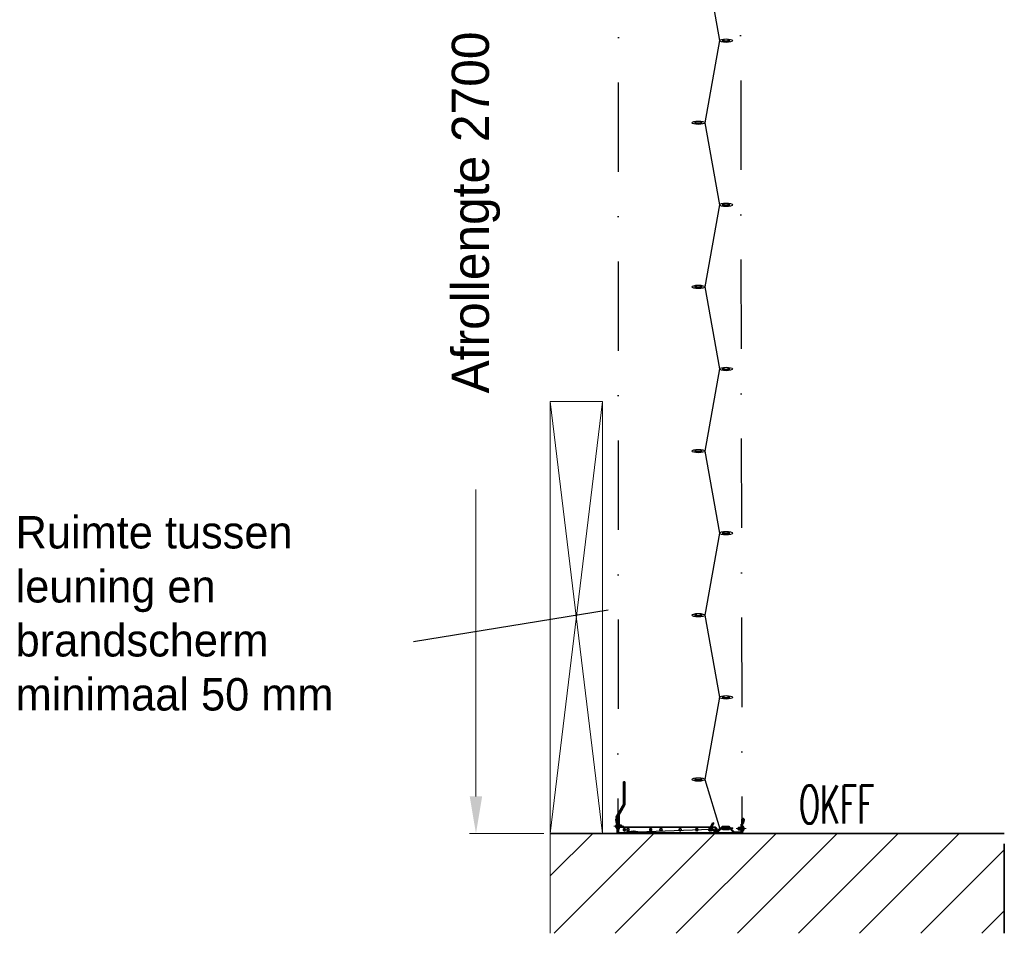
# Model space of a CAD drawing. Extents: x 50445 to 145605, y -10968 to 41989.
# Tile 86 of 256: x 60018 to 62297, y 37689 to 39803. Entities that reach past the tile are written whole.
import ezdxf

# ---------------------------------------------------------------- set-up
doc = ezdxf.new("R2010")
doc.units = 0
doc.header["$LTSCALE"] = 414.30304
doc.header["$MEASUREMENT"] = 0
doc.linetypes.add('DASHDOT', pattern=[1, 0.5, -0.25, 0, -0.25])
doc.linetypes.add('DASHED', pattern=[0.75, 0.5, -0.25])
doc.layers.get('0').update_dxf_attribs({"linetype": 'CONTINUOUS'})
doc.layers.get('Defpoints').update_dxf_attribs({"linetype": 'CONTINUOUS'})
for name, color, linetype, lineweight in [('BESCHRIFTUNG 025', 7, 'CONTINUOUS', 25), ('BLECH', 5, 'CONTINUOUS', 35), ('GEWEBE', 171, 'CONTINUOUS', 25), ('GEWINDELINIEN', 94, 'CONTINUOUS', 18), ('HILFSLINIEN', 3, 'CONTINUOUS', 13), ('LIJN18', 30, 'CONTINUOUS', 18), ('MITTELLINIEN', 7, 'DASHDOT', 18), ('PROMAT', 7, 'CONTINUOUS', 35), ('SCHRAFFUR WÄNDE', 34, 'CONTINUOUS', 18), ('STAHLBAU', 7, 'CONTINUOUS', 35), ('Standard', 7, 'CONTINUOUS', 25), ('UNSICHTBARE', 7, 'DASHED', 18)]:
    doc.layers.add(name, color=color, linetype=linetype, lineweight=lineweight)
doc.styles.add('Isonorm', font='txt.shx')
doc.dimstyles.get("Standard").update_dxf_attribs({"dimtxt": 0.18, "dimasz": 0.18, "dimexe": 0.18, "dimexo": 0.0625, "dimgap": 0.09, "dimtad": 0, "dimtih": 1, "dimtoh": 1, "dimdec": 4, "dimzin": 0, "dimdsep": 46, "dimtxsty": 'Standard', "dimcen": 0.09, "dimadec": 0, "dimazin": 0, "dimtfac": 1, "dimtdec": 4, "dimtofl": 0, "dimtmove": 0, "dimatfit": 3, "dimfxl": 1, "dimtolj": 1, "dimtzin": 0, "dimarcsym": 0})

# ---------------------------------------------------------------- blocks, each defined once
blk = doc.blocks.new('*D119')
at = {"layer": 'Defpoints', "color": 0, "linetype": 'Continuous', "lineweight": 0, "transparency": 16777216}
for p in [(61390.8, 40794.9), (61073.7, 37919.5), (61245.8, 37919.5)]:
    blk.add_point(p, dxfattribs=at)
at = {"layer": 'LIJN18', "color": 0, "linetype": 'Continuous', "lineweight": 0, "transparency": 16777216}
for p, q in [((61375.8, 40794.9), (61058.7, 40794.9)), ((61073.7, 40708.9), (61073.7, 39998.5)), ((61073.7, 38005.5), (61073.7, 38715.9)), ((61230.8, 37919.5), (61058.7, 37919.5))]:
    blk.add_line(p, q, dxfattribs=at)
for points in [[(61059.3, 40708.9), (61088, 40708.9), (61073.7, 40794.9)], [(61059.3, 38005.5), (61088, 38005.5), (61073.7, 37919.5)]]:
    blk.add_solid(points, dxfattribs=at)
at = {"layer": 'LIJN18', "color": 0, "linetype": 'Continuous', "lineweight": 0, "transparency": 16777216, "insert": (61073.7, 39357.2), "char_height": 86, "attachment_point": 5, "rotation": 90}
blk.add_mtext('\\A1;Afrollengte 2700', dxfattribs=at)

msp = doc.modelspace()

# ---------------------------------------------------------------- hatches: boundary and pattern name
at = {"layer": 'SCHRAFFUR WÄNDE'}
h = msp.add_hatch(dxfattribs=at)
h.set_pattern_fill('ANSI31', color=256, scale=32, style=0)
h.set_pattern_definition([(45, (43230.41, 28574.15), (-70.7107, 70.7107), [])])
h.paths.add_polyline_path([(61245.8, 37919.5), (61245.8, 37688.7), (62296.5, 37688.7), (62296.5, 37919.5)])

# ---------------------------------------------------------------- linework, layer by layer
at = {"linetype": 'Continuous', "lineweight": 0}
for p, q in [((61366.8, 38919.5), (61245.8, 38919.5)), ((61245.8, 38919.5), (61245.8, 37688.7)), ((61245.8, 38919.5), (61366.8, 37919.5)), ((61366.8, 38919.5), (61245.8, 37919.5)), ((61366.8, 37919.5), (61366.8, 38919.5)), ((61386.8, 37919.5), (61366.8, 37919.5))]:
    msp.add_line(p, q, dxfattribs=at)
at = {"layer": 'BLECH'}
for p, q in [((61418.2, 38039.5), (61415.2, 38039.5)), ((61415.2, 38039.5), (61415.2, 37987)), ((61418.2, 38039.5), (61418.2, 37987)), ((61397.7, 37956.5), (61415, 37986.5)), ((61400.3, 37955), (61417.6, 37985)), ((61397.4, 37951.5), (61399.1, 37943.2)), ((61400.3, 37955), (61397.7, 37956.5)), ((61398.8, 37951.8), (61400.6, 37943.5)), ((61400.8, 37952), (61400.8, 37922)), ((61402.3, 37963.4), (61402.3, 37929.5)), ((61402.3, 37952), (61402.3, 37922)), ((61405.3, 37929.5), (61405.3, 37963.4)), ((61622.2, 37944.3), (61617.5, 37936)), ((61622.2, 37944.3), (61624, 37943.3)), ((61689.3, 37922), (61689.3, 37952)), ((61690.8, 37922), (61690.8, 37952)), ((61692.8, 37951.8), (61691, 37943.5)), ((61694.3, 37951.5), (61692.5, 37943.2)), ((61399.1, 37943.2), (61400.6, 37943.5)), ((61402.3, 37929.5), (61405.3, 37929.5)), ((61403.3, 37921), (61688.3, 37921)), ((61403.8, 37934.5), (61403.8, 37919.5)), ((61626.1, 37934.5), (61405.6, 37934.5)), ((61618.1, 37931.2), (61627.1, 37922.2)), ((61624, 37943.3), (61619.2, 37935)), ((61619.5, 37932.6), (61628.5, 37923.6)), ((61631.1, 37921), (61631.1, 37929.5)), ((61642.6, 37934.8), (61631.3, 37923.6)), ((61644, 37933.4), (61632.8, 37922.2)), ((61644.5, 37935.3), (61660.5, 37935.3)), ((61644.5, 37935.3), (61644.5, 37933.3)), ((61644.5, 37935.3), (61660.5, 37935.3)), ((61644.5, 37935.3), (61644.5, 37933.3)), ((61644.5, 37933.3), (61660.5, 37933.3)), ((61644.5, 37933.3), (61660.5, 37933.3)), ((61645.4, 37936), (61657.4, 37936)), ((61645.4, 37934), (61657.4, 37934)), ((61658.8, 37933.4), (61670, 37922.2)), ((61660.2, 37934.8), (61671.4, 37923.6)), ((61660.5, 37935.3), (61660.5, 37933.3)), ((61660.5, 37935.3), (61660.5, 37933.3)), ((61672.8, 37923), (61685.3, 37923)), ((61672.8, 37921), (61685.3, 37921)), ((61687.3, 37925), (61687.3, 37941)), ((61687.3, 37941), (61689.3, 37941)), ((61689.3, 37925), (61689.3, 37941)), ((61692.5, 37943.2), (61691, 37943.5)), ((61403.3, 37919.5), (61688.3, 37919.5))]:
    msp.add_line(p, q, dxfattribs=at)
at = {"layer": 'BLECH', "linetype": 'DASHED'}
for p, q in [((61403.8, 37934.5), (61623.8, 37934.5)), ((61628.8, 37929.5), (61628.8, 37919.5))]:
    msp.add_line(p, q, dxfattribs=at)
at = {"layer": 'BLECH'}
for centre in [(61425.6, 37928.5), (61501.9, 37928.5), (61584.8, 37928.5), (61618.1, 37928.5)]:
    msp.add_circle(centre, 2.6, dxfattribs=at)
for centre, radius, start, end in [((61414.2, 37987), 1, 330, 0), ((61414.2, 37987), 4, 330, 0), ((61399.8, 37952), 2.5, 90, 192), ((61399.8, 37952), 1, 90, 192), ((61399.8, 37952), 2.5, 0, 90), ((61399.8, 37952), 1, 0, 90), ((61406.3, 37963.4), 4, 150, 180), ((61406.3, 37963.4), 1, 150, 180), ((61691.8, 37952), 2.5, 90, 180), ((61691.8, 37952), 1, 90, 180), ((61691.8, 37952), 2.5, 348, 90), ((61691.8, 37952), 1, 348, 90), ((61403.3, 37922), 2.5, 180, 270), ((61403.3, 37922), 1, 180, 270), ((61620.9, 37934), 4, 150, 225), ((61620.9, 37934), 2, 150, 225), ((61626.1, 37929.5), 5, 0, 90), ((61629.9, 37925), 4, 225, 315), ((61629.9, 37925), 2, 225, 315), ((61645.4, 37932), 4, 90, 135), ((61645.4, 37932), 2, 90, 135), ((61657.4, 37932), 4, 45, 90), ((61657.4, 37932), 2, 45, 90), ((61672.8, 37925), 4, 225, 270), ((61672.8, 37925), 2, 225, 270), ((61685.3, 37925), 2, 270, 0), ((61685.3, 37925), 4, 270, 0), ((61688.3, 37922), 2.5, 270, 0), ((61688.3, 37922), 1, 270, 0)]:
    msp.add_arc(centre, radius, start, end, dxfattribs=at)
at = {"layer": 'BLECH', "linetype": 'DASHED'}
msp.add_arc((61623.8, 37929.5), 5, 0, 90, dxfattribs=at)
for centre in [(61416.9, 37928.5), (61478.2, 37928.5), (61546.3, 37928.5), (61614.6, 37928.5)]:
    msp.add_ellipse(centre, major_axis=(0, -3), ratio=0.707107, dxfattribs=at)
at = {"layer": 'GEWEBE'}
for p, q in [((61603.5, 39944.9), (61637.5, 39754.9)), ((61637.5, 39754.9), (61603.5, 39564.9)), ((61603.5, 39564.9), (61637.5, 39374.9)), ((61637.5, 39374.9), (61603.5, 39184.9)), ((61603.5, 39184.9), (61637.5, 38994.9)), ((61637.5, 38994.9), (61603.5, 38804.9)), ((61603.5, 38804.9), (61637.5, 38614.9)), ((61637.5, 38614.9), (61603.5, 38424.9)), ((61603.5, 38424.9), (61637.5, 38234.9)), ((61637.5, 38234.9), (61603.5, 38044.9)), ((61603.5, 38044.9), (61638, 37930.4)), ((61448.1, 37923.7), (61638, 37930.4))]:
    msp.add_line(p, q, dxfattribs=at)
for centre, major_axis, ratio in [((61652.5, 39754.9), (15, 0), 0.266667), ((61588.5, 39564.9), (15, 0), 0.266667), ((61652.5, 39374.9), (15, 0), 0.266667), ((61588.5, 39184.9), (15, 0), 0.266667), ((61652.5, 38994.9), (15, 0), 0.266667), ((61588.5, 38804.9), (15, 0), 0.266667), ((61652.5, 38614.9), (15, 0), 0.266667), ((61588.5, 38424.9), (15, 0), 0.266667), ((61652.5, 38234.9), (15, 0), 0.266667), ((61588.5, 38044.9), (15, 0), 0.266667), ((61433.1, 37923), (15, 0.7), 0.133556), ((61653, 37931.1), (15, 0.7), 0.133556)]:
    msp.add_ellipse(centre, major_axis=major_axis, ratio=ratio, dxfattribs=at)
at = {"layer": 'GEWINDELINIEN'}
for p, q in [((61400.8, 37938.7), (61410.8, 37938.7)), ((61400.8, 37934.4), (61410.8, 37934.4)), ((61690.8, 37933.2), (61680.8, 37933.2)), ((61690.8, 37928.9), (61680.8, 37928.9))]:
    msp.add_line(p, q, dxfattribs=at)
at = {"layer": 'HILFSLINIEN'}
for p, q in [((61416.2, 38039.5), (61416.2, 37987)), ((61398.6, 37956), (61415.9, 37986)), ((61415.9, 37986), (61404.6, 37964.4)), ((61404.3, 37929.5), (61404.3, 37963.4)), ((61623.4, 37943.6), (61618.6, 37935.3)), ((61406.8, 37936.5), (61400.6, 37936.5)), ((61619.4, 37933.8), (61617, 37933.5)), ((61617.5, 37936), (61618.1, 37931.2)), ((61619, 37932.1), (61628.1, 37923.1)), ((61619.2, 37935), (61619.5, 37932.6)), ((61627.1, 37922.2), (61632.8, 37922.2)), ((61628.5, 37923.6), (61631.3, 37923.6)), ((61629.9, 37923.6), (61629.9, 37921)), ((61631.8, 37923.1), (61643.5, 37933.9)), ((61645.4, 37936), (61642.6, 37934.8)), ((61643.9, 37935.7), (61644.7, 37933.7)), ((61645.4, 37934), (61644, 37933.4)), ((61645.4, 37934.7), (61657.4, 37934.7)), ((61657.4, 37936), (61660.2, 37934.8)), ((61657.4, 37934), (61658.8, 37933.4)), ((61658.9, 37935.7), (61658.1, 37933.7)), ((61659.2, 37933.9), (61671.1, 37923)), ((61670, 37922.2), (61672.8, 37921)), ((61671.3, 37921.3), (61672.1, 37923.3)), ((61671.4, 37923.6), (61672.8, 37923)), ((61672.8, 37922.3), (61685.3, 37922.3)), ((61682.8, 37931), (61695.2, 37931)), ((61685.3, 37923), (61687.3, 37925)), ((61689.3, 37925), (61685.3, 37921)), ((61688.1, 37922.2), (61686.3, 37924)), ((61688, 37925), (61688, 37941))]:
    msp.add_line(p, q, dxfattribs=at)
for centre, radius, start, end in [((61414.2, 37987), 2, 330, 0), ((61406.3, 37963.4), 2, 150, 180), ((61620.9, 37934), 2.67, 150.3844, 225), ((61629.9, 37925), 2.67, 225, 315.3167), ((61645.4, 37932), 2.67, 90, 135), ((61657.4, 37932), 2.67, 45, 90), ((61672.8, 37925), 2.67, 229.8116, 270), ((61685.3, 37925), 2.67, 270, 0)]:
    msp.add_arc(centre, radius, start, end, dxfattribs=at)
at = {"layer": 'LIJN18', "linetype": 'ByBlock', "lineweight": -2}
msp.add_lwpolyline([(61379.6, 38436.6), (60929.5, 38363.2)], dxfattribs=at)
at = {"layer": 'MITTELLINIEN'}
for p, q in [((61392.8, 37936.5), (61415.8, 37936.5)), ((61698.8, 37931), (61675.8, 37931))]:
    msp.add_line(p, q, dxfattribs=at)
at = {"layer": 'PROMAT'}
msp.add_line((62296.5, 37919.5), (61245.8, 37919.5), dxfattribs=at)
at = {"layer": 'PROMAT', "linetype": 'DASHDOT'}
msp.add_line((62296.5, 37688.7), (62296.5, 37919.5), dxfattribs=at)
at = {"layer": 'STAHLBAU'}
for p, q in [((61645, 39755), (61645, 39756)), ((61645.1, 39754.9), (61645, 39755)), ((61645.1, 39754.9), (61645, 39754.7)), ((61645, 39753.7), (61645, 39754.7)), ((61645.5, 39756.5), (61647.2, 39756.5)), ((61645.5, 39753.2), (61659.5, 39753.2)), ((61645.7, 39753.9), (61645.7, 39755.9)), ((61645.7, 39755.9), (61647.2, 39755.9)), ((61645.7, 39753.9), (61659.2, 39753.9)), ((61647.2, 39755.9), (61647.2, 39756.5)), ((61659.5, 39756.5), (61657.7, 39756.5)), ((61657.7, 39755.9), (61657.7, 39756.5)), ((61659.2, 39755.9), (61657.7, 39755.9)), ((61659.2, 39753.9), (61659.2, 39755.9)), ((61659.8, 39754.9), (61660, 39755)), ((61659.8, 39754.9), (61660, 39754.7)), ((61660, 39755), (61660, 39756)), ((61660, 39753.7), (61660, 39754.7)), ((61581, 39565), (61581, 39566)), ((61581.1, 39564.9), (61581, 39565)), ((61581.1, 39564.9), (61581, 39564.7)), ((61581, 39563.7), (61581, 39564.7)), ((61581.5, 39566.5), (61583.2, 39566.5)), ((61581.5, 39563.2), (61595.5, 39563.2)), ((61581.7, 39563.9), (61581.7, 39565.9)), ((61581.7, 39565.9), (61583.2, 39565.9)), ((61581.7, 39563.9), (61595.2, 39563.9)), ((61583.2, 39565.9), (61583.2, 39566.5)), ((61595.5, 39566.5), (61593.7, 39566.5)), ((61593.7, 39565.9), (61593.7, 39566.5)), ((61595.2, 39565.9), (61593.7, 39565.9)), ((61595.2, 39563.9), (61595.2, 39565.9)), ((61595.8, 39564.9), (61596, 39565)), ((61595.8, 39564.9), (61596, 39564.7)), ((61596, 39565), (61596, 39566)), ((61596, 39563.7), (61596, 39564.7)), ((61645, 39375), (61645, 39376)), ((61645.1, 39374.9), (61645, 39375)), ((61645.1, 39374.9), (61645, 39374.7)), ((61645, 39373.7), (61645, 39374.7)), ((61645.5, 39376.5), (61647.2, 39376.5)), ((61645.5, 39373.2), (61659.5, 39373.2)), ((61645.7, 39373.9), (61645.7, 39375.9)), ((61645.7, 39375.9), (61647.2, 39375.9)), ((61645.7, 39373.9), (61659.2, 39373.9)), ((61647.2, 39375.9), (61647.2, 39376.5)), ((61659.5, 39376.5), (61657.7, 39376.5)), ((61657.7, 39375.9), (61657.7, 39376.5)), ((61659.2, 39375.9), (61657.7, 39375.9)), ((61659.2, 39373.9), (61659.2, 39375.9)), ((61659.8, 39374.9), (61660, 39375)), ((61659.8, 39374.9), (61660, 39374.7)), ((61660, 39375), (61660, 39376)), ((61660, 39373.7), (61660, 39374.7)), ((61581, 39185), (61581, 39186)), ((61581.1, 39184.9), (61581, 39185)), ((61581.1, 39184.9), (61581, 39184.7)), ((61581, 39183.7), (61581, 39184.7)), ((61581.5, 39186.5), (61583.2, 39186.5)), ((61581.5, 39183.2), (61595.5, 39183.2)), ((61581.7, 39183.9), (61581.7, 39185.9)), ((61581.7, 39185.9), (61583.2, 39185.9)), ((61581.7, 39183.9), (61595.2, 39183.9)), ((61583.2, 39185.9), (61583.2, 39186.5)), ((61595.5, 39186.5), (61593.7, 39186.5)), ((61593.7, 39185.9), (61593.7, 39186.5)), ((61595.2, 39185.9), (61593.7, 39185.9)), ((61595.2, 39183.9), (61595.2, 39185.9)), ((61595.8, 39184.9), (61596, 39185)), ((61595.8, 39184.9), (61596, 39184.7)), ((61596, 39185), (61596, 39186)), ((61596, 39183.7), (61596, 39184.7)), ((61645, 38995), (61645, 38996)), ((61645.1, 38994.9), (61645, 38995)), ((61645.1, 38994.9), (61645, 38994.7)), ((61645, 38993.7), (61645, 38994.7)), ((61645.5, 38996.5), (61647.2, 38996.5)), ((61645.5, 38993.2), (61659.5, 38993.2)), ((61645.7, 38993.9), (61645.7, 38995.9)), ((61645.7, 38995.9), (61647.2, 38995.9)), ((61645.7, 38993.9), (61659.2, 38993.9)), ((61647.2, 38995.9), (61647.2, 38996.5)), ((61659.5, 38996.5), (61657.7, 38996.5)), ((61657.7, 38995.9), (61657.7, 38996.5)), ((61659.2, 38995.9), (61657.7, 38995.9)), ((61659.2, 38993.9), (61659.2, 38995.9)), ((61659.8, 38994.9), (61660, 38995)), ((61659.8, 38994.9), (61660, 38994.7)), ((61660, 38995), (61660, 38996)), ((61660, 38993.7), (61660, 38994.7)), ((61581, 38805), (61581, 38806)), ((61581.1, 38804.9), (61581, 38805)), ((61581.1, 38804.9), (61581, 38804.7)), ((61581, 38803.7), (61581, 38804.7)), ((61581.5, 38806.5), (61583.2, 38806.5)), ((61581.5, 38803.2), (61595.5, 38803.2)), ((61581.7, 38803.9), (61581.7, 38805.9)), ((61581.7, 38805.9), (61583.2, 38805.9)), ((61581.7, 38803.9), (61595.2, 38803.9)), ((61583.2, 38805.9), (61583.2, 38806.5)), ((61595.5, 38806.5), (61593.7, 38806.5)), ((61593.7, 38805.9), (61593.7, 38806.5)), ((61595.2, 38805.9), (61593.7, 38805.9)), ((61595.2, 38803.9), (61595.2, 38805.9)), ((61595.8, 38804.9), (61596, 38805)), ((61595.8, 38804.9), (61596, 38804.7)), ((61596, 38805), (61596, 38806)), ((61596, 38803.7), (61596, 38804.7)), ((61645, 38615), (61645, 38616)), ((61645.1, 38614.9), (61645, 38615)), ((61645.1, 38614.9), (61645, 38614.7)), ((61645, 38613.7), (61645, 38614.7)), ((61645.5, 38616.5), (61647.2, 38616.5)), ((61645.5, 38613.2), (61659.5, 38613.2)), ((61645.7, 38613.9), (61645.7, 38615.9)), ((61645.7, 38615.9), (61647.2, 38615.9)), ((61645.7, 38613.9), (61659.2, 38613.9)), ((61647.2, 38615.9), (61647.2, 38616.5)), ((61659.5, 38616.5), (61657.7, 38616.5)), ((61657.7, 38615.9), (61657.7, 38616.5)), ((61659.2, 38615.9), (61657.7, 38615.9)), ((61659.2, 38613.9), (61659.2, 38615.9)), ((61659.8, 38614.9), (61660, 38615)), ((61659.8, 38614.9), (61660, 38614.7)), ((61660, 38615), (61660, 38616)), ((61660, 38613.7), (61660, 38614.7)), ((61581, 38425), (61581, 38426)), ((61581.1, 38424.9), (61581, 38425)), ((61581.1, 38424.9), (61581, 38424.7)), ((61581, 38423.7), (61581, 38424.7)), ((61581.5, 38426.5), (61583.2, 38426.5)), ((61581.5, 38423.2), (61595.5, 38423.2)), ((61581.7, 38423.9), (61581.7, 38425.9)), ((61581.7, 38425.9), (61583.2, 38425.9)), ((61581.7, 38423.9), (61595.2, 38423.9)), ((61583.2, 38425.9), (61583.2, 38426.5)), ((61595.5, 38426.5), (61593.7, 38426.5)), ((61593.7, 38425.9), (61593.7, 38426.5)), ((61595.2, 38425.9), (61593.7, 38425.9)), ((61595.2, 38423.9), (61595.2, 38425.9)), ((61595.8, 38424.9), (61596, 38425)), ((61595.8, 38424.9), (61596, 38424.7)), ((61596, 38425), (61596, 38426)), ((61596, 38423.7), (61596, 38424.7)), ((61645, 38235), (61645, 38236)), ((61645.1, 38234.9), (61645, 38235)), ((61645.1, 38234.9), (61645, 38234.7)), ((61645, 38233.7), (61645, 38234.7)), ((61645.5, 38236.5), (61647.2, 38236.5)), ((61645.5, 38233.2), (61659.5, 38233.2)), ((61645.7, 38233.9), (61645.7, 38235.9)), ((61645.7, 38235.9), (61647.2, 38235.9)), ((61645.7, 38233.9), (61659.2, 38233.9)), ((61647.2, 38235.9), (61647.2, 38236.5)), ((61659.5, 38236.5), (61657.7, 38236.5)), ((61657.7, 38235.9), (61657.7, 38236.5)), ((61659.2, 38235.9), (61657.7, 38235.9)), ((61659.2, 38233.9), (61659.2, 38235.9)), ((61659.8, 38234.9), (61660, 38235)), ((61659.8, 38234.9), (61660, 38234.7)), ((61660, 38235), (61660, 38236)), ((61660, 38233.7), (61660, 38234.7)), ((61581, 38045), (61581, 38046)), ((61581.1, 38044.9), (61581, 38045)), ((61581.1, 38044.9), (61581, 38044.7)), ((61581, 38043.7), (61581, 38044.7)), ((61581.5, 38046.5), (61583.2, 38046.5)), ((61581.5, 38043.2), (61595.5, 38043.2)), ((61581.7, 38043.9), (61581.7, 38045.9)), ((61581.7, 38045.9), (61583.2, 38045.9)), ((61581.7, 38043.9), (61595.2, 38043.9)), ((61583.2, 38045.9), (61583.2, 38046.5)), ((61595.5, 38046.5), (61593.7, 38046.5)), ((61593.7, 38045.9), (61593.7, 38046.5)), ((61595.2, 38045.9), (61593.7, 38045.9)), ((61595.2, 38043.9), (61595.2, 38045.9)), ((61595.8, 38044.9), (61596, 38045)), ((61595.8, 38044.9), (61596, 38044.7)), ((61596, 38045), (61596, 38046)), ((61596, 38043.7), (61596, 38044.7)), ((61397.8, 37938.5), (61397.8, 37934.5)), ((61399.8, 37942.5), (61399.8, 37930.5)), ((61399.8, 37942.5), (61400.8, 37942.5)), ((61400.8, 37930.5), (61399.8, 37930.5)), ((61400.8, 37942.5), (61400.8, 37930.5)), ((61400.8, 37939), (61410.5, 37939)), ((61400.8, 37934), (61410.5, 37934)), ((61410.5, 37939), (61410.5, 37934)), ((61410.5, 37939), (61410.8, 37938.7)), ((61410.5, 37934), (61410.8, 37934.4)), ((61410.8, 37938.7), (61410.8, 37934.4)), ((61425.4, 37922.7), (61425.3, 37923.7)), ((61425.5, 37922.6), (61425.4, 37922.7)), ((61425.5, 37922.6), (61425.4, 37922.4)), ((61425.5, 37921.4), (61425.4, 37922.4)), ((61425.8, 37924.3), (61427.6, 37924.3)), ((61426, 37921), (61440, 37921.7)), ((61426.1, 37923.6), (61427.6, 37923.7)), ((61426.2, 37921.6), (61426.1, 37923.6)), ((61426.2, 37921.6), (61439.6, 37922.3)), ((61427.6, 37923.7), (61427.6, 37924.3)), ((61439.8, 37925), (61438, 37924.9)), ((61438.1, 37924.2), (61438, 37924.9)), ((61439.5, 37924.3), (61438.1, 37924.2)), ((61439.6, 37922.3), (61439.5, 37924.3)), ((61440.2, 37923.3), (61440.4, 37923.5)), ((61440.2, 37923.3), (61440.4, 37923.2)), ((61440.4, 37923.5), (61440.3, 37924.5)), ((61440.4, 37922.2), (61440.4, 37923.2)), ((61645, 37930.8), (61645, 37931.8)), ((61645, 37930.8), (61645, 37931.8)), ((61645.1, 37930.7), (61645, 37930.8)), ((61645.1, 37930.7), (61645, 37930.8)), ((61645.1, 37930.7), (61645, 37930.5)), ((61645.1, 37930.7), (61645, 37930.5)), ((61645, 37929.5), (61645, 37930.5)), ((61645, 37929.5), (61645, 37930.5)), ((61645.5, 37932.3), (61647.2, 37932.3)), ((61645.5, 37932.3), (61647.2, 37932.3)), ((61645.5, 37929), (61659.5, 37929)), ((61645.5, 37929), (61659.5, 37929)), ((61645.7, 37929.7), (61645.7, 37931.7)), ((61645.7, 37931.7), (61647.2, 37931.7)), ((61645.7, 37929.7), (61645.7, 37931.7)), ((61645.7, 37931.7), (61647.2, 37931.7)), ((61645.7, 37929.7), (61659.2, 37929.7)), ((61645.7, 37929.7), (61659.2, 37929.7)), ((61647.2, 37931.7), (61647.2, 37932.3)), ((61647.2, 37931.7), (61647.2, 37932.3)), ((61659.5, 37932.3), (61657.7, 37932.3)), ((61657.7, 37931.7), (61657.7, 37932.3)), ((61659.5, 37932.3), (61657.7, 37932.3)), ((61657.7, 37931.7), (61657.7, 37932.3)), ((61659.2, 37931.7), (61657.7, 37931.7)), ((61659.2, 37931.7), (61657.7, 37931.7)), ((61659.2, 37929.7), (61659.2, 37931.7)), ((61659.2, 37929.7), (61659.2, 37931.7)), ((61659.8, 37930.7), (61660, 37930.8)), ((61659.8, 37930.7), (61660, 37930.8)), ((61659.8, 37930.7), (61660, 37930.5)), ((61659.8, 37930.7), (61660, 37930.5)), ((61660, 37930.8), (61660, 37931.8)), ((61660, 37930.8), (61660, 37931.8)), ((61660, 37929.5), (61660, 37930.5)), ((61660, 37929.5), (61660, 37930.5)), ((61681.2, 37933.5), (61680.8, 37933.2)), ((61680.8, 37928.9), (61680.8, 37933.2)), ((61681.2, 37928.5), (61680.8, 37928.9)), ((61681.2, 37928.5), (61681.2, 37933.5)), ((61690.8, 37933.5), (61681.2, 37933.5)), ((61690.8, 37928.5), (61681.2, 37928.5)), ((61690.8, 37925), (61690.8, 37937)), ((61690.8, 37937), (61691.8, 37937)), ((61691.8, 37925), (61690.8, 37925)), ((61691.8, 37925), (61691.8, 37937)), ((61693.8, 37929), (61693.8, 37933))]:
    msp.add_line(p, q, dxfattribs=at)
for centre, radius, start, end in [((61645.5, 39756), 0.5, 90, 180), ((61645.5, 39753.7), 0.5, 180, 270), ((61659.5, 39756), 0.5, 0, 90), ((61659.5, 39753.7), 0.5, 270, 0), ((61581.5, 39566), 0.5, 90, 180), ((61581.5, 39563.7), 0.5, 180, 270), ((61595.5, 39566), 0.5, 0, 90), ((61595.5, 39563.7), 0.5, 270, 0), ((61645.5, 39376), 0.5, 90, 180), ((61645.5, 39373.7), 0.5, 180, 270), ((61659.5, 39376), 0.5, 0, 90), ((61659.5, 39373.7), 0.5, 270, 0), ((61581.5, 39186), 0.5, 90, 180), ((61581.5, 39183.7), 0.5, 180, 270), ((61595.5, 39186), 0.5, 0, 90), ((61595.5, 39183.7), 0.5, 270, 0), ((61645.5, 38996), 0.5, 90, 180), ((61645.5, 38993.7), 0.5, 180, 270), ((61659.5, 38996), 0.5, 0, 90), ((61659.5, 38993.7), 0.5, 270, 0), ((61581.5, 38806), 0.5, 90, 180), ((61581.5, 38803.7), 0.5, 180, 270), ((61595.5, 38806), 0.5, 0, 90), ((61595.5, 38803.7), 0.5, 270, 0), ((61645.5, 38616), 0.5, 90, 180), ((61645.5, 38613.7), 0.5, 180, 270), ((61659.5, 38616), 0.5, 0, 90), ((61659.5, 38613.7), 0.5, 270, 0), ((61581.5, 38426), 0.5, 90, 180), ((61581.5, 38423.7), 0.5, 180, 270), ((61595.5, 38426), 0.5, 0, 90), ((61595.5, 38423.7), 0.5, 270, 0), ((61645.5, 38236), 0.5, 90, 180), ((61645.5, 38233.7), 0.5, 180, 270), ((61659.5, 38236), 0.5, 0, 90), ((61659.5, 38233.7), 0.5, 270, 0), ((61581.5, 38046), 0.5, 90, 180), ((61581.5, 38043.7), 0.5, 180, 270), ((61595.5, 38046), 0.5, 0, 90), ((61595.5, 38043.7), 0.5, 270, 0), ((61401.6, 37937.5), 3.89, 117.0242, 165.6562), ((61401.6, 37935.5), 3.89, 194.3438, 242.9758), ((61425.8, 37923.8), 0.5, 92.8524, 182.8524), ((61426, 37921.5), 0.5, 182.8524, 272.8524), ((61439.8, 37924.5), 0.5, 2.8524, 92.8524), ((61439.9, 37922.2), 0.5, 272.8524, 2.8524), ((61645.5, 37931.8), 0.5, 90, 180), ((61645.5, 37931.8), 0.5, 90, 180), ((61645.5, 37929.5), 0.5, 180, 270), ((61645.5, 37929.5), 0.5, 180, 270), ((61659.5, 37931.8), 0.5, 0, 90), ((61659.5, 37931.8), 0.5, 0, 90), ((61659.5, 37929.5), 0.5, 270, 0), ((61659.5, 37929.5), 0.5, 270, 0), ((61690, 37932), 3.89, 14.3438, 62.9758), ((61690, 37930), 3.89, 297.0242, 345.6562)]:
    msp.add_arc(centre, radius, start, end, dxfattribs=at)
at = {"layer": 'Standard', "linetype": 'DASHDOT'}
for p, q in [((61403.8, 40901.5), (61402.3, 37929.2)), ((61684.3, 40906), (61689.3, 37925.9))]:
    msp.add_line(p, q, dxfattribs=at)
at = {"layer": 'Standard'}
msp.add_line((61448.1, 37923.7), (61462.7, 37923.7), dxfattribs=at)
at = {"layer": 'UNSICHTBARE'}
for p, q in [((61397.8, 37938.2), (61400.1, 37938.2)), ((61397.8, 37937.4), (61400.1, 37937.4)), ((61397.8, 37935.6), (61400.1, 37935.6)), ((61397.8, 37934.8), (61400.1, 37934.8)), ((61399.8, 37934.2), (61399.8, 37938.9)), ((61401.1, 37936.5), (61400.1, 37938.2)), ((61400.1, 37934.8), (61400.1, 37938.2)), ((61401.1, 37936.5), (61400.1, 37934.8)), ((61690.5, 37931), (61691.5, 37932.7)), ((61690.5, 37931), (61691.5, 37929.3)), ((61693.8, 37932.7), (61691.5, 37932.7)), ((61691.5, 37932.7), (61691.5, 37929.3)), ((61693.8, 37931.9), (61691.5, 37931.9)), ((61693.8, 37930.1), (61691.5, 37930.1)), ((61693.8, 37929.3), (61691.5, 37929.3)), ((61691.8, 37933.4), (61691.8, 37928.7))]:
    msp.add_line(p, q, dxfattribs=at)

# ---------------------------------------------------------------- texts
at = {"layer": 'BESCHRIFTUNG 025', "style": 'Isonorm', "width": 0.589286}
msp.add_text('OKFF', height=87.5, dxfattribs=at).set_placement((61821.3, 37943))
at = {"layer": 'LIJN18', "linetype": 'Continuous', "lineweight": 0, "insert": (60008.2, 38654.5), "char_height": 75, "width": 921.947, "attachment_point": 1}
msp.add_mtext('Ruimte tussen leuning en brandscherm minimaal 50 mm', dxfattribs=at)

# ---------------------------------------------------------------- dimensions: what is measured, and where the dimension line sits
at = {"layer": 'LIJN18', "linetype": 'Continuous', "lineweight": 0}
dim = msp.add_linear_dim(base=(61073.7, 37919.5), p1=(61390.8, 40794.9), p2=(61245.8, 37919.5), angle=90, text='Afrollengte 2700', dimstyle='Standard', override={"dimtxt": 86, "dimasz": 86, "dimexe": 15, "dimexo": 15, "dimgap": 25, "dimtad": 1, "dimdec": 0, "dimdsep": 0, "dimpost": '<>', "dimlwd": 0, "dimlwe": 0}, dxfattribs=at)
dim.commit()
dim.dimension.update_dxf_attribs({"geometry": '*D119', "text_midpoint": (61073.7, 39357.2), "text_rotation": 90})

doc.saveas('drawing.dxf')
